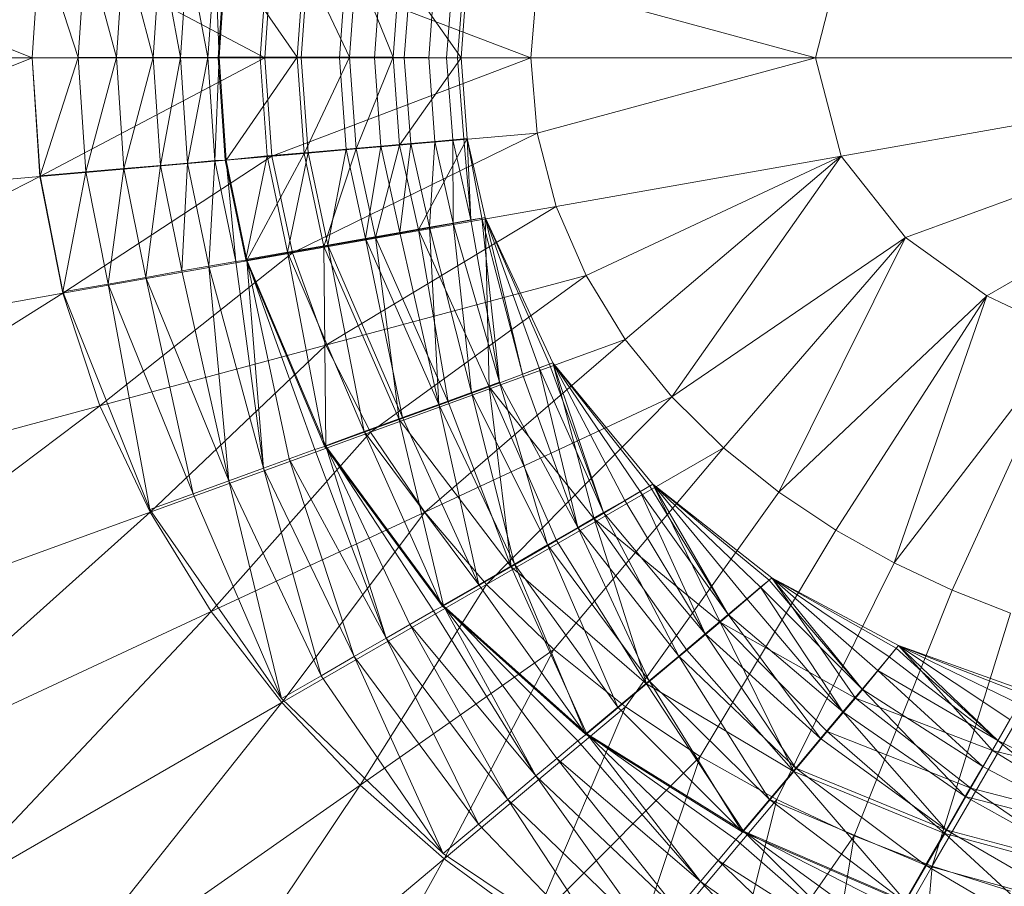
# Model space of a CAD drawing. Header units: metres. Extents: x 391.1 to 427.5, y 12.5 to 28.4.
# Tile 110 of 209: x 406.5428 to 406.6307, y 26.3786 to 26.456. Entities that reach past the tile are written whole.
import ezdxf

# ---------------------------------------------------------------- set-up
doc = ezdxf.new("R2010")
doc.units = ezdxf.units.M
doc.layers.add('A-DETL-____-MBND', color=7, linetype='Continuous', lineweight=18)

# ---------------------------------------------------------------- blocks, each defined once
blk = doc.blocks.new('Family - Inodor PA-152140-03_CLI_AIGUA_P0A')
at = {"layer": 'A-DETL-____-MBND', "color": 253, "true_color": 0xaaaaaa}
for p, q in [((0.094448, 0.199915), (0.060222, 0.213589)), ((0.095138, 0.210534), (0.094448, 0.199915)), ((0.09514, 0.210486), (0.094448, 0.199915)), ((0.115202, 0.199915), (0.095138, 0.210534)), ((0.09514, 0.210486), (0.098544, 0.19992)), ((0.09514, 0.210486), (0.098544, 0.19992)), ((0.099221, 0.210134), (0.098544, 0.19992)), ((0.099221, 0.210134), (0.098544, 0.19992)), ((0.099221, 0.210134), (0.101963, 0.19992)), ((0.099221, 0.210134), (0.101963, 0.19992)), ((0.102626, 0.209836), (0.101963, 0.19992)), ((0.102626, 0.209836), (0.101963, 0.19992)), ((0.102626, 0.209836), (0.105243, 0.19992)), ((0.102626, 0.209836), (0.105243, 0.19992)), ((0.105894, 0.20955), (0.105243, 0.19992)), ((0.105894, 0.20955), (0.105243, 0.19992)), ((0.105894, 0.20955), (0.107679, 0.19992)), ((0.105894, 0.20955), (0.107679, 0.19992)), ((0.108321, 0.209337), (0.107679, 0.19992)), ((0.108321, 0.209337), (0.107679, 0.19992)), ((0.108321, 0.209337), (0.110133, 0.199919)), ((0.108321, 0.209337), (0.110133, 0.199919)), ((0.110766, 0.209123), (0.110133, 0.199919)), ((0.110766, 0.209123), (0.110133, 0.199919)), ((0.110766, 0.209123), (0.111131, 0.199974)), ((0.110766, 0.209123), (0.111131, 0.199974)), ((0.111666, 0.209041), (0.111037, 0.199915)), ((0.111765, 0.20909), (0.111131, 0.199974)), ((0.111765, 0.20909), (0.111131, 0.199974)), ((0.111765, 0.20909), (0.118111, 0.199974)), ((0.111765, 0.20909), (0.118111, 0.199974)), ((0.115424, 0.208712), (0.114805, 0.199918)), ((0.115424, 0.208712), (0.114805, 0.199918)), ((0.11583, 0.208724), (0.115202, 0.199915)), ((0.138973, 0.199915), (0.11583, 0.208724)), ((0.118719, 0.208482), (0.118111, 0.199974)), ((0.118719, 0.208482), (0.118111, 0.199974)), ((0.11907, 0.208393), (0.118459, 0.199916)), ((0.11907, 0.208393), (0.118459, 0.199916)), ((0.118719, 0.208482), (0.122783, 0.199974)), ((0.118719, 0.208482), (0.122783, 0.199974)), ((0.166667, 0.208705), (0.164389, 0.199915)), ((0.122485, 0.208094), (0.121895, 0.199916)), ((0.122485, 0.208094), (0.121895, 0.199916)), ((0.123373, 0.208075), (0.122783, 0.199974)), ((0.123373, 0.208075), (0.122783, 0.199974)), ((0.123373, 0.208075), (0.126677, 0.199974)), ((0.123373, 0.208075), (0.126677, 0.199974)), ((0.125575, 0.207824), (0.124998, 0.199915)), ((0.125575, 0.207824), (0.124998, 0.199915)), ((0.127251, 0.207735), (0.126677, 0.199974)), ((0.127251, 0.207735), (0.126677, 0.199974)), ((0.127251, 0.207735), (0.126677, 0.199974)), ((0.127251, 0.207735), (0.132741, 0.199916)), ((0.127251, 0.207735), (0.132741, 0.199916)), ((0.128242, 0.207591), (0.127673, 0.199915)), ((0.128242, 0.207591), (0.127673, 0.199915)), ((0.130405, 0.207401), (0.129846, 0.199916)), ((0.130405, 0.207401), (0.129846, 0.199916)), ((0.131999, 0.207262), (0.131447, 0.199914)), ((0.131999, 0.207262), (0.131447, 0.199914)), ((0.132975, 0.207177), (0.132427, 0.199915)), ((0.132975, 0.207177), (0.132427, 0.199915)), ((0.132741, 0.199915), (0.133288, 0.207149)), ((0.133288, 0.207149), (0.132741, 0.199915)), ((0.132741, 0.199916), (0.133288, 0.207149)), ((0.133288, 0.207149), (0.132741, 0.199916)), ((0.139546, 0.206649), (0.138973, 0.199915)), ((0.164389, 0.199915), (0.139546, 0.206649)), ((0.094448, 0.199915), (0.059414, 0.199915)), ((0.094448, 0.199915), (0.060222, 0.186241)), ((0.098544, 0.19992), (0.094448, 0.199915)), ((0.098544, 0.19992), (0.094448, 0.199915)), ((0.115202, 0.199915), (0.094448, 0.199915)), ((0.095138, 0.189295), (0.094448, 0.199915)), ((0.09514, 0.189361), (0.094448, 0.199915)), ((0.115202, 0.199915), (0.095138, 0.189295)), ((0.098544, 0.19992), (0.09514, 0.189361)), ((0.098544, 0.19992), (0.09514, 0.189361)), ((0.101963, 0.19992), (0.098544, 0.19992)), ((0.098544, 0.19992), (0.101963, 0.19992)), ((0.098544, 0.19992), (0.099221, 0.189713)), ((0.098544, 0.19992), (0.099221, 0.189713)), ((0.101963, 0.19992), (0.099221, 0.189713)), ((0.101963, 0.19992), (0.099221, 0.189713)), ((0.105243, 0.19992), (0.101963, 0.19992)), ((0.101963, 0.19992), (0.105243, 0.19992)), ((0.101963, 0.19992), (0.102626, 0.190011)), ((0.101963, 0.19992), (0.102626, 0.190011)), ((0.105243, 0.19992), (0.102626, 0.190011)), ((0.105243, 0.19992), (0.102626, 0.190011)), ((0.107679, 0.19992), (0.105243, 0.19992)), ((0.105243, 0.19992), (0.107679, 0.19992)), ((0.105243, 0.19992), (0.105894, 0.190297)), ((0.105243, 0.19992), (0.105894, 0.190297)), ((0.107679, 0.19992), (0.105894, 0.190297)), ((0.107679, 0.19992), (0.105894, 0.190297)), ((0.110133, 0.199919), (0.107679, 0.19992)), ((0.107679, 0.19992), (0.110133, 0.199919)), ((0.107679, 0.19992), (0.108321, 0.190509)), ((0.107679, 0.19992), (0.108321, 0.190509)), ((0.110133, 0.199919), (0.108321, 0.190509)), ((0.110133, 0.199919), (0.108321, 0.190509)), ((0.111131, 0.199974), (0.110133, 0.199919)), ((0.111131, 0.199974), (0.110133, 0.199919)), ((0.110766, 0.190724), (0.110133, 0.199919)), ((0.110133, 0.199919), (0.110766, 0.190724)), ((0.111131, 0.199974), (0.110766, 0.190724)), ((0.111131, 0.199974), (0.110766, 0.190724)), ((0.111037, 0.199915), (0.114805, 0.199918)), ((0.111037, 0.199915), (0.114805, 0.199918)), ((0.111037, 0.199915), (0.111671, 0.190776)), ((0.118111, 0.199974), (0.111131, 0.199974)), ((0.118111, 0.199974), (0.111131, 0.199974)), ((0.111765, 0.190757), (0.111131, 0.199974)), ((0.111131, 0.199974), (0.111765, 0.190757)), ((0.118111, 0.199974), (0.111765, 0.190757)), ((0.118111, 0.199974), (0.111765, 0.190757)), ((0.114805, 0.199918), (0.118459, 0.199916)), ((0.114805, 0.199918), (0.118459, 0.199916)), ((0.114805, 0.199918), (0.11543, 0.191138)), ((0.114805, 0.199918), (0.11543, 0.191138)), ((0.138973, 0.199915), (0.115202, 0.199915)), ((0.11583, 0.191106), (0.115202, 0.199915)), ((0.138973, 0.199915), (0.11583, 0.191106)), ((0.122783, 0.199974), (0.118111, 0.199974)), ((0.118111, 0.199974), (0.122783, 0.199974)), ((0.118111, 0.199974), (0.118719, 0.191365)), ((0.118111, 0.199974), (0.118719, 0.191365)), ((0.118459, 0.199916), (0.121895, 0.199916)), ((0.118459, 0.199916), (0.121895, 0.199916)), ((0.118459, 0.199916), (0.119071, 0.191454)), ((0.118459, 0.199916), (0.119071, 0.191454)), ((0.122783, 0.199974), (0.118719, 0.191365)), ((0.122783, 0.199974), (0.118719, 0.191365)), ((0.121895, 0.199916), (0.124998, 0.199915)), ((0.121895, 0.199916), (0.122485, 0.191753)), ((0.121895, 0.199916), (0.124998, 0.199915)), ((0.121895, 0.199916), (0.122485, 0.191753)), ((0.126677, 0.199974), (0.122783, 0.199974)), ((0.126677, 0.199974), (0.122783, 0.199974)), ((0.123373, 0.191772), (0.122783, 0.199974)), ((0.122783, 0.199974), (0.123373, 0.191772)), ((0.126677, 0.199974), (0.123373, 0.191772)), ((0.126677, 0.199974), (0.123373, 0.191772)), ((0.124998, 0.199915), (0.127673, 0.199915)), ((0.124998, 0.199915), (0.125576, 0.192012)), ((0.124998, 0.199915), (0.127673, 0.199915)), ((0.124998, 0.199915), (0.125576, 0.192012)), ((0.126677, 0.199974), (0.127251, 0.192111)), ((0.126677, 0.199974), (0.127251, 0.192111)), ((0.132741, 0.199916), (0.126677, 0.199974)), ((0.126677, 0.199974), (0.132741, 0.199916)), ((0.126677, 0.199974), (0.127251, 0.192111)), ((0.132741, 0.199916), (0.127251, 0.192111)), ((0.132741, 0.199916), (0.127251, 0.192111)), ((0.127673, 0.199915), (0.129846, 0.199916)), ((0.127673, 0.199915), (0.129846, 0.199916)), ((0.127673, 0.199915), (0.128248, 0.19225)), ((0.127673, 0.199915), (0.128248, 0.19225)), ((0.129846, 0.199916), (0.131447, 0.199914)), ((0.129846, 0.199916), (0.130408, 0.192441)), ((0.129846, 0.199916), (0.131447, 0.199914)), ((0.129846, 0.199916), (0.130408, 0.192441)), ((0.131447, 0.199914), (0.132427, 0.199915)), ((0.131447, 0.199914), (0.132427, 0.199915)), ((0.131447, 0.199914), (0.131999, 0.192583)), ((0.131447, 0.199914), (0.131999, 0.192583)), ((0.132427, 0.199915), (0.132741, 0.199915)), ((0.132427, 0.199915), (0.132741, 0.199915)), ((0.132427, 0.199915), (0.132975, 0.192672)), ((0.132427, 0.199915), (0.132975, 0.192672)), ((0.133288, 0.192698), (0.132741, 0.199916)), ((0.132741, 0.199916), (0.133288, 0.192698)), ((0.132741, 0.199915), (0.133288, 0.192698)), ((0.132741, 0.199915), (0.133288, 0.192698)), ((0.164389, 0.199915), (0.138973, 0.199915)), ((0.139546, 0.193181), (0.138973, 0.199915)), ((0.164389, 0.199915), (0.139546, 0.193181)), ((0.216518, 0.199915), (0.164389, 0.199915)), ((0.166667, 0.191125), (0.164389, 0.199915)), ((0.216518, 0.199915), (0.166667, 0.191125)), ((0.216518, 0.199915), (0.172436, 0.18387)), ((0.216518, 0.199915), (0.17968, 0.178646)), ((0.139546, 0.193181), (0.11583, 0.191106)), ((0.139546, 0.193181), (0.117683, 0.182487)), ((0.133288, 0.192698), (0.127251, 0.192111)), ((0.133288, 0.192698), (0.127251, 0.192111)), ((0.133288, 0.192698), (0.128931, 0.184534)), ((0.133288, 0.192698), (0.128931, 0.184534)), ((0.130408, 0.192441), (0.131999, 0.192583)), ((0.131999, 0.192583), (0.130408, 0.192441)), ((0.131999, 0.192583), (0.132975, 0.192672)), ((0.132975, 0.192672), (0.131999, 0.192583)), ((0.13362, 0.18542), (0.131999, 0.192583)), ((0.131999, 0.192583), (0.132044, 0.185142)), ((0.131999, 0.192583), (0.13362, 0.18542)), ((0.131999, 0.192583), (0.132044, 0.185142)), ((0.132975, 0.192672), (0.133288, 0.192698)), ((0.133288, 0.192698), (0.132975, 0.192672)), ((0.13362, 0.18542), (0.132975, 0.192672)), ((0.132975, 0.192672), (0.13362, 0.18542)), ((0.134894, 0.185645), (0.133288, 0.192698)), ((0.133288, 0.192698), (0.13362, 0.18542)), ((0.133288, 0.192698), (0.134894, 0.185645)), ((0.133288, 0.192698), (0.134597, 0.185575)), ((0.133288, 0.192698), (0.134597, 0.185575)), ((0.133288, 0.192698), (0.13362, 0.18542)), ((0.134894, 0.185645), (0.133288, 0.192698)), ((0.133288, 0.192698), (0.134894, 0.185645)), ((0.141226, 0.186639), (0.139546, 0.193181)), ((0.123373, 0.191772), (0.118719, 0.191365)), ((0.123373, 0.191772), (0.118719, 0.191365)), ((0.119071, 0.191454), (0.122485, 0.191753)), ((0.122485, 0.191753), (0.119071, 0.191454)), ((0.123373, 0.191772), (0.120496, 0.183047)), ((0.123373, 0.191772), (0.120496, 0.183047)), ((0.122485, 0.191753), (0.120836, 0.183166)), ((0.122485, 0.191753), (0.120836, 0.183166)), ((0.122485, 0.191753), (0.125576, 0.192012)), ((0.125576, 0.192012), (0.122485, 0.191753)), ((0.124215, 0.183762), (0.122485, 0.191753)), ((0.122485, 0.191753), (0.124215, 0.183762)), ((0.127251, 0.192111), (0.123373, 0.191772)), ((0.127251, 0.192111), (0.123373, 0.191772)), ((0.125097, 0.183858), (0.123373, 0.191772)), ((0.123373, 0.191772), (0.125097, 0.183858)), ((0.125576, 0.192012), (0.124215, 0.183762)), ((0.125576, 0.192012), (0.124215, 0.183762)), ((0.127251, 0.192111), (0.125097, 0.183858)), ((0.127251, 0.192111), (0.125097, 0.183858)), ((0.125576, 0.192012), (0.128248, 0.19225)), ((0.128248, 0.19225), (0.125576, 0.192012)), ((0.127269, 0.1843), (0.125576, 0.192012)), ((0.125576, 0.192012), (0.127269, 0.1843)), ((0.127251, 0.192111), (0.128931, 0.184534)), ((0.127251, 0.192111), (0.128931, 0.184534)), ((0.128931, 0.184534), (0.127251, 0.192111)), ((0.128248, 0.19225), (0.127269, 0.1843)), ((0.128248, 0.19225), (0.127269, 0.1843)), ((0.128248, 0.19225), (0.130408, 0.192441)), ((0.130408, 0.192441), (0.128248, 0.19225)), ((0.129906, 0.184765), (0.128248, 0.19225)), ((0.128248, 0.19225), (0.129906, 0.184765)), ((0.130408, 0.192441), (0.129906, 0.184765)), ((0.130408, 0.192441), (0.129906, 0.184765)), ((0.132044, 0.185142), (0.130408, 0.192441)), ((0.130408, 0.192441), (0.132044, 0.185142)), ((0.11583, 0.191106), (0.095138, 0.189295)), ((0.11583, 0.191106), (0.097181, 0.178872)), ((0.111671, 0.190776), (0.11543, 0.191138)), ((0.11543, 0.191138), (0.111671, 0.190776)), ((0.118719, 0.191365), (0.111765, 0.190757)), ((0.118719, 0.191365), (0.111765, 0.190757)), ((0.11543, 0.191138), (0.11352, 0.181876)), ((0.11543, 0.191138), (0.11352, 0.181876)), ((0.118719, 0.191365), (0.113622, 0.181835)), ((0.118719, 0.191365), (0.113622, 0.181835)), ((0.11543, 0.191138), (0.119071, 0.191454)), ((0.119071, 0.191454), (0.11543, 0.191138)), ((0.117234, 0.182531), (0.11543, 0.191138)), ((0.11543, 0.191138), (0.117234, 0.182531)), ((0.117683, 0.182487), (0.11583, 0.191106)), ((0.119071, 0.191454), (0.117234, 0.182531)), ((0.119071, 0.191454), (0.117234, 0.182531)), ((0.120496, 0.183047), (0.118719, 0.191365)), ((0.118719, 0.191365), (0.120496, 0.183047)), ((0.120836, 0.183166), (0.119071, 0.191454)), ((0.119071, 0.191454), (0.120836, 0.183166)), ((0.166667, 0.191125), (0.141226, 0.186639)), ((0.166667, 0.191125), (0.143899, 0.180457)), ((0.166667, 0.191125), (0.147404, 0.174759)), ((0.151555, 0.169622), (0.166667, 0.191125)), ((0.172436, 0.18387), (0.166667, 0.191125)), ((0.102626, 0.190011), (0.099221, 0.189713)), ((0.102626, 0.190011), (0.099221, 0.189713)), ((0.102626, 0.190011), (0.101217, 0.179702)), ((0.102626, 0.190011), (0.101217, 0.179702)), ((0.105894, 0.190297), (0.102626, 0.190011)), ((0.105894, 0.190297), (0.102626, 0.190011)), ((0.104583, 0.180296), (0.102626, 0.190011)), ((0.102626, 0.190011), (0.104583, 0.180296)), ((0.105894, 0.190297), (0.104583, 0.180296)), ((0.105894, 0.190297), (0.104583, 0.180296)), ((0.108321, 0.190509), (0.105894, 0.190297)), ((0.108321, 0.190509), (0.105894, 0.190297)), ((0.107814, 0.180865), (0.105894, 0.190297)), ((0.105894, 0.190297), (0.107814, 0.180865)), ((0.108321, 0.190509), (0.107814, 0.180865)), ((0.108321, 0.190509), (0.107814, 0.180865)), ((0.110766, 0.190724), (0.108321, 0.190509)), ((0.110766, 0.190724), (0.108321, 0.190509)), ((0.110213, 0.181289), (0.108321, 0.190509)), ((0.108321, 0.190509), (0.110213, 0.181289)), ((0.110766, 0.190724), (0.110213, 0.181289)), ((0.110766, 0.190724), (0.110213, 0.181289)), ((0.111765, 0.190757), (0.110766, 0.190724)), ((0.111765, 0.190757), (0.110766, 0.190724)), ((0.112629, 0.181715), (0.110766, 0.190724)), ((0.110766, 0.190724), (0.112629, 0.181715)), ((0.11352, 0.181876), (0.111671, 0.190776)), ((0.113622, 0.181835), (0.111765, 0.190757)), ((0.111765, 0.190757), (0.112629, 0.181715)), ((0.111765, 0.190757), (0.113622, 0.181835)), ((0.111765, 0.190757), (0.112629, 0.181715)), ((0.095138, 0.189295), (0.060222, 0.186241)), ((0.095138, 0.189295), (0.062619, 0.172778)), ((0.097181, 0.178872), (0.095138, 0.189295)), ((0.099221, 0.189713), (0.09514, 0.189361)), ((0.099221, 0.189713), (0.09514, 0.189361)), ((0.097182, 0.178996), (0.09514, 0.189361)), ((0.099221, 0.189713), (0.097182, 0.178996)), ((0.099221, 0.189713), (0.097182, 0.178996)), ((0.101217, 0.179702), (0.099221, 0.189713)), ((0.099221, 0.189713), (0.101217, 0.179702)), ((0.141226, 0.186639), (0.117683, 0.182487)), ((0.141226, 0.186639), (0.120671, 0.174233)), ((0.143899, 0.180457), (0.141226, 0.186639)), ((0.134894, 0.185645), (0.128931, 0.184534)), ((0.134894, 0.185645), (0.128931, 0.184534)), ((0.134597, 0.185575), (0.13362, 0.18542)), ((0.134597, 0.185575), (0.13362, 0.18542)), ((0.134894, 0.185645), (0.134597, 0.185575)), ((0.134894, 0.185645), (0.134597, 0.185575)), ((0.138217, 0.17166), (0.134597, 0.185575)), ((0.134597, 0.185575), (0.136175, 0.17092)), ((0.134597, 0.185575), (0.138217, 0.17166)), ((0.134597, 0.185575), (0.136175, 0.17092)), ((0.140936, 0.172649), (0.134894, 0.185645)), ((0.134894, 0.185645), (0.138217, 0.17166)), ((0.134894, 0.185645), (0.140936, 0.172649)), ((0.134894, 0.185645), (0.140641, 0.172542)), ((0.134894, 0.185645), (0.140641, 0.172542)), ((0.134894, 0.185645), (0.139721, 0.172207)), ((0.134894, 0.185645), (0.139721, 0.172207)), ((0.134894, 0.185645), (0.138217, 0.17166)), ((0.140936, 0.172649), (0.134894, 0.185645)), ((0.134894, 0.185645), (0.135257, 0.170521)), ((0.134894, 0.185645), (0.140936, 0.172649)), ((0.134894, 0.185645), (0.135257, 0.170521)), ((0.129906, 0.184765), (0.127269, 0.1843)), ((0.129906, 0.184765), (0.127269, 0.1843)), ((0.132044, 0.185142), (0.129906, 0.184765)), ((0.132044, 0.185142), (0.129906, 0.184765)), ((0.133661, 0.170001), (0.129906, 0.184765)), ((0.129906, 0.184765), (0.130746, 0.168941)), ((0.129906, 0.184765), (0.133661, 0.170001)), ((0.129906, 0.184765), (0.130746, 0.168941)), ((0.13362, 0.18542), (0.132044, 0.185142)), ((0.13362, 0.18542), (0.132044, 0.185142)), ((0.136175, 0.17092), (0.132044, 0.185142)), ((0.132044, 0.185142), (0.133661, 0.170001)), ((0.132044, 0.185142), (0.136175, 0.17092)), ((0.132044, 0.185142), (0.133661, 0.170001)), ((0.136175, 0.17092), (0.13362, 0.18542)), ((0.13362, 0.18542), (0.136175, 0.17092)), ((0.125097, 0.183858), (0.120496, 0.183047)), ((0.125097, 0.183858), (0.120496, 0.183047)), ((0.124215, 0.183762), (0.120836, 0.183166)), ((0.124215, 0.183762), (0.120836, 0.183166)), ((0.127269, 0.1843), (0.124215, 0.183762)), ((0.127269, 0.1843), (0.124215, 0.183762)), ((0.130746, 0.168941), (0.124215, 0.183762)), ((0.124215, 0.183762), (0.127522, 0.167767)), ((0.124215, 0.183762), (0.130746, 0.168941)), ((0.124215, 0.183762), (0.127522, 0.167767)), ((0.128931, 0.184534), (0.125097, 0.183858)), ((0.128931, 0.184534), (0.125097, 0.183858)), ((0.131599, 0.169189), (0.125097, 0.183858)), ((0.125097, 0.183858), (0.127208, 0.167591)), ((0.125097, 0.183858), (0.131599, 0.169189)), ((0.125097, 0.183858), (0.127208, 0.167591)), ((0.130746, 0.168941), (0.127269, 0.1843)), ((0.127269, 0.1843), (0.130746, 0.168941)), ((0.128931, 0.184534), (0.135257, 0.170521)), ((0.128931, 0.184534), (0.131599, 0.169189)), ((0.128931, 0.184534), (0.135257, 0.170521)), ((0.128931, 0.184534), (0.131599, 0.169189)), ((0.135257, 0.170521), (0.128931, 0.184534)), ((0.172436, 0.18387), (0.151555, 0.169622)), ((0.172436, 0.18387), (0.156173, 0.165075)), ((0.1611, 0.161111), (0.172436, 0.18387)), ((0.17968, 0.178646), (0.172436, 0.18387)), ((0.120496, 0.183047), (0.113622, 0.181835)), ((0.120496, 0.183047), (0.113622, 0.181835)), ((0.120836, 0.183166), (0.117234, 0.182531)), ((0.120836, 0.183166), (0.117234, 0.182531)), ((0.127208, 0.167591), (0.120496, 0.183047)), ((0.120496, 0.183047), (0.120649, 0.165204)), ((0.120496, 0.183047), (0.127208, 0.167591)), ((0.120496, 0.183047), (0.120649, 0.165204)), ((0.127522, 0.167767), (0.120836, 0.183166)), ((0.120836, 0.183166), (0.124085, 0.166516)), ((0.120836, 0.183166), (0.127522, 0.167767)), ((0.120836, 0.183166), (0.124085, 0.166516)), ((0.117683, 0.182487), (0.097181, 0.178872)), ((0.117683, 0.182487), (0.100497, 0.168827)), ((0.117234, 0.182531), (0.11352, 0.181876)), ((0.117234, 0.182531), (0.11352, 0.181876)), ((0.124085, 0.166516), (0.117234, 0.182531)), ((0.117234, 0.182531), (0.120541, 0.165227)), ((0.117234, 0.182531), (0.124085, 0.166516)), ((0.117234, 0.182531), (0.120541, 0.165227)), ((0.120671, 0.174233), (0.117683, 0.182487)), ((0.110213, 0.181289), (0.107814, 0.180865)), ((0.110213, 0.181289), (0.107814, 0.180865)), ((0.112629, 0.181715), (0.110213, 0.181289)), ((0.112629, 0.181715), (0.110213, 0.181289)), ((0.115098, 0.163241), (0.110213, 0.181289)), ((0.110213, 0.181289), (0.112015, 0.162118)), ((0.110213, 0.181289), (0.115098, 0.163241)), ((0.110213, 0.181289), (0.112015, 0.162118)), ((0.113622, 0.181835), (0.112629, 0.181715)), ((0.113622, 0.181835), (0.112629, 0.181715)), ((0.115098, 0.163241), (0.112629, 0.181715)), ((0.112629, 0.181715), (0.115098, 0.163241)), ((0.120541, 0.165227), (0.11352, 0.181876)), ((0.120649, 0.165204), (0.113622, 0.181835)), ((0.113622, 0.181835), (0.115098, 0.163241)), ((0.113622, 0.181835), (0.120649, 0.165204)), ((0.113622, 0.181835), (0.119692, 0.164913)), ((0.113622, 0.181835), (0.119692, 0.164913)), ((0.113622, 0.181835), (0.117387, 0.164074)), ((0.113622, 0.181835), (0.117387, 0.164074)), ((0.113622, 0.181835), (0.115098, 0.163241)), ((0.104583, 0.180296), (0.101217, 0.179702)), ((0.104583, 0.180296), (0.101217, 0.179702)), ((0.107814, 0.180865), (0.104583, 0.180296)), ((0.107814, 0.180865), (0.104583, 0.180296)), ((0.112015, 0.162118), (0.104583, 0.180296)), ((0.104583, 0.180296), (0.108802, 0.160949)), ((0.104583, 0.180296), (0.112015, 0.162118)), ((0.104583, 0.180296), (0.108802, 0.160949)), ((0.112015, 0.162118), (0.107814, 0.180865)), ((0.107814, 0.180865), (0.112015, 0.162118)), ((0.143899, 0.180457), (0.120671, 0.174233)), ((0.124661, 0.166481), (0.143899, 0.180457)), ((0.147404, 0.174759), (0.143899, 0.180457)), ((0.101217, 0.179702), (0.097182, 0.178996)), ((0.101217, 0.179702), (0.097182, 0.178996)), ((0.108802, 0.160949), (0.101217, 0.179702)), ((0.101217, 0.179702), (0.104952, 0.159553)), ((0.101217, 0.179702), (0.108802, 0.160949)), ((0.101217, 0.179702), (0.104952, 0.159553)), ((0.097181, 0.178872), (0.062619, 0.172778)), ((0.097181, 0.178872), (0.066533, 0.159726)), ((0.100497, 0.168827), (0.097181, 0.178872)), ((0.104952, 0.159553), (0.097182, 0.178996)), ((0.17968, 0.178646), (0.1611, 0.161111)), ((0.17968, 0.178646), (0.166208, 0.1577)), ((0.1714, 0.154796), (0.17968, 0.178646)), ((0.186994, 0.175141), (0.17968, 0.178646)), ((0.186994, 0.175141), (0.1714, 0.154796)), ((0.186994, 0.175141), (0.176607, 0.152351)), ((0.120671, 0.174233), (0.100497, 0.168827)), ((0.120671, 0.174233), (0.104963, 0.159312)), ((0.124661, 0.166481), (0.120671, 0.174233)), ((0.147404, 0.174759), (0.124661, 0.166481)), ((0.129494, 0.159335), (0.147404, 0.174759)), ((0.151555, 0.169622), (0.147404, 0.174759)), ((0.140936, 0.172649), (0.135257, 0.170521)), ((0.140936, 0.172649), (0.135257, 0.170521)), ((0.140641, 0.172542), (0.139721, 0.172207)), ((0.140641, 0.172542), (0.139721, 0.172207)), ((0.140936, 0.172649), (0.140641, 0.172542)), ((0.140936, 0.172649), (0.140641, 0.172542)), ((0.145472, 0.159279), (0.140641, 0.172542)), ((0.140641, 0.172542), (0.145472, 0.159279)), ((0.149858, 0.161811), (0.140936, 0.172649)), ((0.140936, 0.172649), (0.145472, 0.159279)), ((0.140936, 0.172649), (0.149858, 0.161811)), ((0.140936, 0.172649), (0.149587, 0.161655)), ((0.140936, 0.172649), (0.149587, 0.161655)), ((0.140936, 0.172649), (0.148738, 0.161165)), ((0.140936, 0.172649), (0.148738, 0.161165)), ((0.140936, 0.172649), (0.147352, 0.160365)), ((0.140936, 0.172649), (0.147352, 0.160365)), ((0.140936, 0.172649), (0.145472, 0.159279)), ((0.149858, 0.161811), (0.140936, 0.172649)), ((0.140936, 0.172649), (0.144635, 0.158729)), ((0.140936, 0.172649), (0.149858, 0.161811)), ((0.140936, 0.172649), (0.144635, 0.158729)), ((0.139721, 0.172207), (0.138217, 0.17166)), ((0.139721, 0.172207), (0.138217, 0.17166)), ((0.138217, 0.17166), (0.143153, 0.15794)), ((0.143153, 0.15794), (0.138217, 0.17166)), ((0.145472, 0.159279), (0.139721, 0.172207)), ((0.139721, 0.172207), (0.143153, 0.15794)), ((0.139721, 0.172207), (0.145472, 0.159279)), ((0.139721, 0.172207), (0.143153, 0.15794)), ((0.136175, 0.17092), (0.133661, 0.170001)), ((0.136175, 0.17092), (0.133661, 0.170001)), ((0.136175, 0.17092), (0.143153, 0.15794)), ((0.136175, 0.17092), (0.140467, 0.15639)), ((0.136175, 0.17092), (0.143153, 0.15794)), ((0.136175, 0.17092), (0.140467, 0.15639)), ((0.133661, 0.170001), (0.130746, 0.168941)), ((0.133661, 0.170001), (0.130746, 0.168941)), ((0.135257, 0.170521), (0.131599, 0.169189)), ((0.135257, 0.170521), (0.131599, 0.169189)), ((0.140467, 0.15639), (0.133661, 0.170001)), ((0.133661, 0.170001), (0.137496, 0.154674)), ((0.133661, 0.170001), (0.140467, 0.15639)), ((0.133661, 0.170001), (0.137496, 0.154674)), ((0.135257, 0.170521), (0.144635, 0.158729)), ((0.135257, 0.170521), (0.137217, 0.154446)), ((0.135257, 0.170521), (0.144635, 0.158729)), ((0.135257, 0.170521), (0.141263, 0.156782)), ((0.135257, 0.170521), (0.141263, 0.156782)), ((0.135257, 0.170521), (0.137217, 0.154446)), ((0.144635, 0.158729), (0.135257, 0.170521)), ((0.100497, 0.168827), (0.066533, 0.159726)), ((0.100497, 0.168827), (0.07185, 0.14726)), ((0.104963, 0.159312), (0.100497, 0.168827)), ((0.131599, 0.169189), (0.127208, 0.167591)), ((0.131599, 0.169189), (0.127208, 0.167591)), ((0.130746, 0.168941), (0.127522, 0.167767)), ((0.130746, 0.168941), (0.127522, 0.167767)), ((0.151555, 0.169622), (0.129494, 0.159335)), ((0.137496, 0.154674), (0.130746, 0.168941)), ((0.130746, 0.168941), (0.134329, 0.152845)), ((0.130746, 0.168941), (0.137496, 0.154674)), ((0.130746, 0.168941), (0.134329, 0.152845)), ((0.137217, 0.154446), (0.131599, 0.169189)), ((0.131599, 0.169189), (0.137217, 0.154446)), ((0.135004, 0.152853), (0.151555, 0.169622)), ((0.156173, 0.165075), (0.151555, 0.169622)), ((0.127208, 0.167591), (0.120649, 0.165204)), ((0.127208, 0.167591), (0.120649, 0.165204)), ((0.127522, 0.167767), (0.124085, 0.166516)), ((0.127522, 0.167767), (0.124085, 0.166516)), ((0.137217, 0.154446), (0.127208, 0.167591)), ((0.127208, 0.167591), (0.131172, 0.150956)), ((0.127208, 0.167591), (0.137217, 0.154446)), ((0.127208, 0.167591), (0.131172, 0.150956)), ((0.134329, 0.152845), (0.127522, 0.167767)), ((0.127522, 0.167767), (0.134329, 0.152845)), ((0.124661, 0.166481), (0.104963, 0.159312)), ((0.110431, 0.150445), (0.124661, 0.166481)), ((0.124085, 0.166516), (0.120541, 0.165227)), ((0.124085, 0.166516), (0.120541, 0.165227)), ((0.134329, 0.152845), (0.124085, 0.166516)), ((0.124085, 0.166516), (0.131062, 0.15096)), ((0.124085, 0.166516), (0.134329, 0.152845)), ((0.124085, 0.166516), (0.131062, 0.15096)), ((0.129494, 0.159335), (0.124661, 0.166481)), ((0.119692, 0.164913), (0.117387, 0.164074)), ((0.119692, 0.164913), (0.117387, 0.164074)), ((0.120649, 0.165204), (0.119692, 0.164913)), ((0.120649, 0.165204), (0.119692, 0.164913)), ((0.126046, 0.148059), (0.119692, 0.164913)), ((0.119692, 0.164913), (0.126046, 0.148059)), ((0.131062, 0.15096), (0.120541, 0.165227)), ((0.131172, 0.150956), (0.120649, 0.165204)), ((0.120649, 0.165204), (0.126046, 0.148059)), ((0.120649, 0.165204), (0.131172, 0.150956)), ((0.120649, 0.165204), (0.130281, 0.150504)), ((0.120649, 0.165204), (0.130281, 0.150504)), ((0.120649, 0.165204), (0.128156, 0.149277)), ((0.120649, 0.165204), (0.128156, 0.149277)), ((0.120649, 0.165204), (0.126046, 0.148059)), ((0.156173, 0.165075), (0.135004, 0.152853)), ((0.141031, 0.147058), (0.156173, 0.165075)), ((0.1611, 0.161111), (0.156173, 0.165075)), ((0.117387, 0.164074), (0.115098, 0.163241)), ((0.117387, 0.164074), (0.115098, 0.163241)), ((0.126046, 0.148059), (0.117387, 0.164074)), ((0.117387, 0.164074), (0.123205, 0.146418)), ((0.117387, 0.164074), (0.126046, 0.148059)), ((0.117387, 0.164074), (0.123205, 0.146418)), ((0.115098, 0.163241), (0.112015, 0.162118)), ((0.115098, 0.163241), (0.112015, 0.162118)), ((0.123205, 0.146418), (0.115098, 0.163241)), ((0.115098, 0.163241), (0.120245, 0.144709)), ((0.115098, 0.163241), (0.123205, 0.146418)), ((0.115098, 0.163241), (0.120245, 0.144709)), ((0.112015, 0.162118), (0.108802, 0.160949)), ((0.112015, 0.162118), (0.108802, 0.160949)), ((0.120245, 0.144709), (0.112015, 0.162118)), ((0.112015, 0.162118), (0.116695, 0.142666)), ((0.112015, 0.162118), (0.120245, 0.144709)), ((0.112015, 0.162118), (0.116695, 0.142666)), ((0.149858, 0.161811), (0.144635, 0.158729)), ((0.149858, 0.161811), (0.144635, 0.158729)), ((0.149858, 0.161811), (0.149587, 0.161655)), ((0.149858, 0.161811), (0.149587, 0.161655)), ((0.160477, 0.153444), (0.149858, 0.161811)), ((0.149858, 0.161811), (0.156597, 0.150188)), ((0.149858, 0.161811), (0.160477, 0.153444)), ((0.149858, 0.161811), (0.160237, 0.153242)), ((0.149858, 0.161811), (0.160237, 0.153242)), ((0.149858, 0.161811), (0.159486, 0.152612)), ((0.149858, 0.161811), (0.159486, 0.152612)), ((0.149858, 0.161811), (0.158261, 0.151583)), ((0.149858, 0.161811), (0.158261, 0.151583)), ((0.149858, 0.161811), (0.156597, 0.150188)), ((0.160477, 0.153444), (0.149858, 0.161811)), ((0.149858, 0.161811), (0.155868, 0.149501)), ((0.149858, 0.161811), (0.160477, 0.153444)), ((0.149858, 0.161811), (0.155868, 0.149501)), ((0.108802, 0.160949), (0.104952, 0.159553)), ((0.108802, 0.160949), (0.104952, 0.159553)), ((0.116695, 0.142666), (0.108802, 0.160949)), ((0.108802, 0.160949), (0.116695, 0.142666)), ((0.148738, 0.161165), (0.147352, 0.160365)), ((0.148738, 0.161165), (0.147352, 0.160365)), ((0.147435, 0.141948), (0.1611, 0.161111)), ((0.149587, 0.161655), (0.148738, 0.161165)), ((0.149587, 0.161655), (0.148738, 0.161165)), ((0.156597, 0.150188), (0.148738, 0.161165)), ((0.148738, 0.161165), (0.154546, 0.148467)), ((0.148738, 0.161165), (0.156597, 0.150188)), ((0.148738, 0.161165), (0.154546, 0.148467)), ((0.156597, 0.150188), (0.149587, 0.161655)), ((0.149587, 0.161655), (0.156597, 0.150188)), ((0.166208, 0.1577), (0.1611, 0.161111)), ((0.147352, 0.160365), (0.145472, 0.159279)), ((0.147352, 0.160365), (0.145472, 0.159279)), ((0.154546, 0.148467), (0.147352, 0.160365)), ((0.147352, 0.160365), (0.154546, 0.148467)), ((0.104963, 0.159312), (0.07185, 0.14726)), ((0.078427, 0.135522), (0.104963, 0.159312)), ((0.116695, 0.142666), (0.104952, 0.159553)), ((0.110431, 0.150445), (0.104963, 0.159312)), ((0.129494, 0.159335), (0.110431, 0.150445)), ((0.116738, 0.142307), (0.129494, 0.159335)), ((0.135004, 0.152853), (0.129494, 0.159335)), ((0.145472, 0.159279), (0.143153, 0.15794)), ((0.145472, 0.159279), (0.143153, 0.15794)), ((0.154546, 0.148467), (0.145472, 0.159279)), ((0.145472, 0.159279), (0.15217, 0.146473)), ((0.145472, 0.159279), (0.154546, 0.148467)), ((0.145472, 0.159279), (0.15217, 0.146473)), ((0.144635, 0.158729), (0.141263, 0.156782)), ((0.144635, 0.158729), (0.141263, 0.156782)), ((0.155868, 0.149501), (0.144635, 0.158729)), ((0.144635, 0.158729), (0.149307, 0.143995)), ((0.144635, 0.158729), (0.155868, 0.149501)), ((0.144635, 0.158729), (0.152886, 0.146998)), ((0.144635, 0.158729), (0.152886, 0.146998)), ((0.144635, 0.158729), (0.149307, 0.143995)), ((0.155868, 0.149501), (0.144635, 0.158729)), ((0.143153, 0.15794), (0.140467, 0.15639)), ((0.143153, 0.15794), (0.140467, 0.15639)), ((0.15217, 0.146473), (0.143153, 0.15794)), ((0.143153, 0.15794), (0.149542, 0.144268)), ((0.143153, 0.15794), (0.15217, 0.146473)), ((0.143153, 0.15794), (0.149542, 0.144268)), ((0.154098, 0.137495), (0.166208, 0.1577)), ((0.1714, 0.154796), (0.166208, 0.1577)), ((0.141263, 0.156782), (0.137217, 0.154446)), ((0.141263, 0.156782), (0.137217, 0.154446)), ((0.149307, 0.143995), (0.141263, 0.156782)), ((0.141263, 0.156782), (0.149307, 0.143995)), ((0.140467, 0.15639), (0.137496, 0.154674)), ((0.140467, 0.15639), (0.137496, 0.154674)), ((0.149542, 0.144268), (0.140467, 0.15639)), ((0.140467, 0.15639), (0.14674, 0.141917)), ((0.140467, 0.15639), (0.149542, 0.144268)), ((0.140467, 0.15639), (0.14674, 0.141917)), ((0.160927, 0.133664), (0.1714, 0.154796)), ((0.176607, 0.152351), (0.1714, 0.154796)), ((0.137217, 0.154446), (0.131172, 0.150956)), ((0.137217, 0.154446), (0.131172, 0.150956)), ((0.137496, 0.154674), (0.134329, 0.152845)), ((0.137496, 0.154674), (0.134329, 0.152845)), ((0.149307, 0.143995), (0.137217, 0.154446)), ((0.137217, 0.154446), (0.14396, 0.139509)), ((0.137217, 0.154446), (0.149307, 0.143995)), ((0.137217, 0.154446), (0.14396, 0.139509)), ((0.14674, 0.141917), (0.137496, 0.154674)), ((0.137496, 0.154674), (0.143851, 0.139493)), ((0.137496, 0.154674), (0.14674, 0.141917)), ((0.137496, 0.154674), (0.143851, 0.139493)), ((0.160477, 0.153444), (0.155868, 0.149501)), ((0.160477, 0.153444), (0.155868, 0.149501)), ((0.160237, 0.153242), (0.159486, 0.152612)), ((0.160237, 0.153242), (0.159486, 0.152612)), ((0.160477, 0.153444), (0.160237, 0.153242)), ((0.160477, 0.153444), (0.160237, 0.153242)), ((0.168546, 0.143525), (0.160237, 0.153242)), ((0.160237, 0.153242), (0.168546, 0.143525)), ((0.160477, 0.153444), (0.171802, 0.147405)), ((0.160477, 0.153444), (0.168546, 0.143525)), ((0.160477, 0.153444), (0.171802, 0.147405)), ((0.160477, 0.153444), (0.1716, 0.147165)), ((0.160477, 0.153444), (0.1716, 0.147165)), ((0.160477, 0.153444), (0.17097, 0.146414)), ((0.160477, 0.153444), (0.17097, 0.146414)), ((0.160477, 0.153444), (0.169942, 0.145189)), ((0.160477, 0.153444), (0.169942, 0.145189)), ((0.160477, 0.153444), (0.168546, 0.143525)), ((0.171802, 0.147405), (0.160477, 0.153444)), ((0.160477, 0.153444), (0.167948, 0.142722)), ((0.160477, 0.153444), (0.171802, 0.147405)), ((0.160477, 0.153444), (0.167948, 0.142722)), ((0.135004, 0.152853), (0.116738, 0.142307)), ((0.123726, 0.134941), (0.135004, 0.152853)), ((0.134329, 0.152845), (0.131062, 0.15096)), ((0.134329, 0.152845), (0.131062, 0.15096)), ((0.143851, 0.139493), (0.134329, 0.152845)), ((0.134329, 0.152845), (0.143851, 0.139493)), ((0.141031, 0.147058), (0.135004, 0.152853)), ((0.159486, 0.152612), (0.158261, 0.151583)), ((0.159486, 0.152612), (0.158261, 0.151583)), ((0.168546, 0.143525), (0.159486, 0.152612)), ((0.159486, 0.152612), (0.166825, 0.141474)), ((0.159486, 0.152612), (0.168546, 0.143525)), ((0.159486, 0.152612), (0.166825, 0.141474)), ((0.167851, 0.130411), (0.176607, 0.152351)), ((0.181788, 0.150315), (0.176607, 0.152351)), ((0.158261, 0.151583), (0.156597, 0.150188)), ((0.158261, 0.151583), (0.156597, 0.150188)), ((0.166825, 0.141474), (0.158261, 0.151583)), ((0.158261, 0.151583), (0.166825, 0.141474)), ((0.110431, 0.150445), (0.078427, 0.135522)), ((0.086104, 0.12462), (0.110431, 0.150445)), ((0.116738, 0.142307), (0.110431, 0.150445)), ((0.130281, 0.150504), (0.128156, 0.149277)), ((0.130281, 0.150504), (0.128156, 0.149277)), ((0.131172, 0.150956), (0.130281, 0.150504)), ((0.131172, 0.150956), (0.130281, 0.150504)), ((0.139415, 0.135765), (0.130281, 0.150504)), ((0.130281, 0.150504), (0.139415, 0.135765)), ((0.143851, 0.139493), (0.131062, 0.15096)), ((0.14396, 0.139509), (0.131172, 0.150956)), ((0.131172, 0.150956), (0.139415, 0.135765)), ((0.131172, 0.150956), (0.14396, 0.139509)), ((0.131172, 0.150956), (0.14316, 0.138908)), ((0.131172, 0.150956), (0.14316, 0.138908)), ((0.131172, 0.150956), (0.141281, 0.137331)), ((0.131172, 0.150956), (0.141281, 0.137331)), ((0.131172, 0.150956), (0.139415, 0.135765)), ((0.155868, 0.149501), (0.152886, 0.146998)), ((0.155868, 0.149501), (0.152886, 0.146998)), ((0.156597, 0.150188), (0.154546, 0.148467)), ((0.156597, 0.150188), (0.154546, 0.148467)), ((0.155868, 0.149501), (0.167948, 0.142722)), ((0.155868, 0.149501), (0.162442, 0.136161)), ((0.155868, 0.149501), (0.167948, 0.142722)), ((0.155868, 0.149501), (0.165445, 0.13974)), ((0.155868, 0.149501), (0.165445, 0.13974)), ((0.155868, 0.149501), (0.162442, 0.136161)), ((0.167948, 0.142722), (0.155868, 0.149501)), ((0.166825, 0.141474), (0.156597, 0.150188)), ((0.156597, 0.150188), (0.164831, 0.139098)), ((0.156597, 0.150188), (0.166825, 0.141474)), ((0.156597, 0.150188), (0.164831, 0.139098)), ((0.17482, 0.127692), (0.181788, 0.150315)), ((0.128156, 0.149277), (0.126046, 0.148059)), ((0.128156, 0.149277), (0.126046, 0.148059)), ((0.139415, 0.135765), (0.128156, 0.149277)), ((0.128156, 0.149277), (0.136902, 0.133656)), ((0.128156, 0.149277), (0.139415, 0.135765)), ((0.128156, 0.149277), (0.136902, 0.133656)), ((0.186915, 0.148641), (0.17482, 0.127692)), ((0.126046, 0.148059), (0.123205, 0.146418)), ((0.126046, 0.148059), (0.123205, 0.146418)), ((0.136902, 0.133656), (0.126046, 0.148059)), ((0.126046, 0.148059), (0.134283, 0.131458)), ((0.126046, 0.148059), (0.136902, 0.133656)), ((0.126046, 0.148059), (0.134283, 0.131458)), ((0.154546, 0.148467), (0.15217, 0.146473)), ((0.154546, 0.148467), (0.15217, 0.146473)), ((0.164831, 0.139098), (0.154546, 0.148467)), ((0.154546, 0.148467), (0.162626, 0.13647)), ((0.154546, 0.148467), (0.164831, 0.139098)), ((0.154546, 0.148467), (0.162626, 0.13647)), ((0.141031, 0.147058), (0.123726, 0.134941)), ((0.131243, 0.128361), (0.141031, 0.147058)), ((0.147435, 0.141948), (0.141031, 0.147058)), ((0.152886, 0.146998), (0.149307, 0.143995)), ((0.152886, 0.146998), (0.149307, 0.143995)), ((0.162442, 0.136161), (0.152886, 0.146998)), ((0.152886, 0.146998), (0.162442, 0.136161)), ((0.171802, 0.147405), (0.167948, 0.142722)), ((0.171802, 0.147405), (0.167948, 0.142722)), ((0.1716, 0.147165), (0.17097, 0.146414)), ((0.1716, 0.147165), (0.17097, 0.146414)), ((0.171802, 0.147405), (0.1716, 0.147165)), ((0.171802, 0.147405), (0.1716, 0.147165)), ((0.180657, 0.138934), (0.1716, 0.147165)), ((0.1716, 0.147165), (0.180657, 0.138934)), ((0.171802, 0.147405), (0.18319, 0.14332)), ((0.171802, 0.147405), (0.180657, 0.138934)), ((0.171802, 0.147405), (0.18319, 0.14332)), ((0.171802, 0.147405), (0.183033, 0.143049)), ((0.171802, 0.147405), (0.183033, 0.143049)), ((0.171802, 0.147405), (0.182543, 0.1422)), ((0.171802, 0.147405), (0.182543, 0.1422)), ((0.171802, 0.147405), (0.181743, 0.140814)), ((0.171802, 0.147405), (0.181743, 0.140814)), ((0.171802, 0.147405), (0.180657, 0.138934)), ((0.18319, 0.14332), (0.171802, 0.147405)), ((0.171802, 0.147405), (0.18319, 0.14332)), ((0.171802, 0.147405), (0.180207, 0.138039)), ((0.171802, 0.147405), (0.180207, 0.138039)), ((0.123205, 0.146418), (0.120245, 0.144709)), ((0.123205, 0.146418), (0.120245, 0.144709)), ((0.134283, 0.131458), (0.123205, 0.146418)), ((0.123205, 0.146418), (0.131142, 0.12883)), ((0.123205, 0.146418), (0.134283, 0.131458)), ((0.123205, 0.146418), (0.131142, 0.12883)), ((0.15217, 0.146473), (0.149542, 0.144268)), ((0.15217, 0.146473), (0.149542, 0.144268)), ((0.162626, 0.13647), (0.15217, 0.146473)), ((0.15217, 0.146473), (0.160275, 0.133668)), ((0.15217, 0.146473), (0.162626, 0.13647)), ((0.15217, 0.146473), (0.160275, 0.133668)), ((0.17097, 0.146414), (0.169942, 0.145189)), ((0.17097, 0.146414), (0.169942, 0.145189)), ((0.180657, 0.138934), (0.17097, 0.146414)), ((0.17097, 0.146414), (0.180657, 0.138934)), ((0.169942, 0.145189), (0.168546, 0.143525)), ((0.169942, 0.145189), (0.168546, 0.143525)), ((0.180657, 0.138934), (0.169942, 0.145189)), ((0.169942, 0.145189), (0.179318, 0.136615)), ((0.169942, 0.145189), (0.180657, 0.138934)), ((0.169942, 0.145189), (0.179318, 0.136615)), ((0.120245, 0.144709), (0.116695, 0.142666)), ((0.120245, 0.144709), (0.116695, 0.142666)), ((0.131142, 0.12883), (0.120245, 0.144709)), ((0.120245, 0.144709), (0.131142, 0.12883)), ((0.149542, 0.144268), (0.14674, 0.141917)), ((0.149542, 0.144268), (0.14674, 0.141917)), ((0.160275, 0.133668), (0.149542, 0.144268)), ((0.149542, 0.144268), (0.15785, 0.130779)), ((0.149542, 0.144268), (0.160275, 0.133668)), ((0.149542, 0.144268), (0.15785, 0.130779)), ((0.149307, 0.143995), (0.14396, 0.139509)), ((0.149307, 0.143995), (0.14396, 0.139509)), ((0.162442, 0.136161), (0.149307, 0.143995)), ((0.149307, 0.143995), (0.157955, 0.130814)), ((0.149307, 0.143995), (0.162442, 0.136161)), ((0.149307, 0.143995), (0.157955, 0.130814)), ((0.168546, 0.143525), (0.166825, 0.141474)), ((0.168546, 0.143525), (0.166825, 0.141474)), ((0.179318, 0.136615), (0.168546, 0.143525)), ((0.168546, 0.143525), (0.177768, 0.133929)), ((0.168546, 0.143525), (0.179318, 0.136615)), ((0.168546, 0.143525), (0.177768, 0.133929)), ((0.18319, 0.14332), (0.180207, 0.138039)), ((0.18319, 0.14332), (0.180207, 0.138039)), ((0.131142, 0.12883), (0.116695, 0.142666)), ((0.167948, 0.142722), (0.165445, 0.13974)), ((0.167948, 0.142722), (0.165445, 0.13974)), ((0.180207, 0.138039), (0.167948, 0.142722)), ((0.167948, 0.142722), (0.178261, 0.134668)), ((0.167948, 0.142722), (0.180207, 0.138039)), ((0.167948, 0.142722), (0.178261, 0.134668)), ((0.180207, 0.138039), (0.167948, 0.142722)), ((0.116738, 0.142307), (0.086104, 0.12462)), ((0.094716, 0.114628), (0.116738, 0.142307)), ((0.123726, 0.134941), (0.116738, 0.142307)), ((0.147435, 0.141948), (0.131243, 0.128361)), ((0.139161, 0.122558), (0.147435, 0.141948)), ((0.14674, 0.141917), (0.143851, 0.139493)), ((0.14674, 0.141917), (0.143851, 0.139493)), ((0.15785, 0.130779), (0.14674, 0.141917)), ((0.14674, 0.141917), (0.15785, 0.130779)), ((0.154098, 0.137495), (0.147435, 0.141948)), ((0.166825, 0.141474), (0.164831, 0.139098)), ((0.166825, 0.141474), (0.164831, 0.139098)), ((0.177768, 0.133929), (0.166825, 0.141474)), ((0.166825, 0.141474), (0.176052, 0.130958)), ((0.166825, 0.141474), (0.177768, 0.133929)), ((0.166825, 0.141474), (0.176052, 0.130958)), ((0.181743, 0.140814), (0.180657, 0.138934)), ((0.181743, 0.140814), (0.180657, 0.138934)), ((0.14396, 0.139509), (0.14316, 0.138908)), ((0.14396, 0.139509), (0.14316, 0.138908)), ((0.15785, 0.130779), (0.143851, 0.139493)), ((0.157955, 0.130814), (0.14396, 0.139509)), ((0.14396, 0.139509), (0.154129, 0.126338)), ((0.14396, 0.139509), (0.157955, 0.130814)), ((0.14396, 0.139509), (0.157272, 0.130084)), ((0.14396, 0.139509), (0.157272, 0.130084)), ((0.14396, 0.139509), (0.155695, 0.128204)), ((0.14396, 0.139509), (0.155695, 0.128204)), ((0.14396, 0.139509), (0.154129, 0.126338)), ((0.165445, 0.13974), (0.162442, 0.136161)), ((0.165445, 0.13974), (0.162442, 0.136161)), ((0.164831, 0.139098), (0.162626, 0.13647)), ((0.164831, 0.139098), (0.162626, 0.13647)), ((0.176052, 0.130958), (0.164831, 0.139098)), ((0.164831, 0.139098), (0.176052, 0.130958)), ((0.178261, 0.134668), (0.165445, 0.13974)), ((0.165445, 0.13974), (0.175925, 0.130622)), ((0.165445, 0.13974), (0.178261, 0.134668)), ((0.165445, 0.13974), (0.175925, 0.130622)), ((0.180657, 0.138934), (0.179318, 0.136615)), ((0.180657, 0.138934), (0.179318, 0.136615)), ((0.191689, 0.133489), (0.180657, 0.138934)), ((0.180657, 0.138934), (0.190628, 0.130574)), ((0.180657, 0.138934), (0.191689, 0.133489)), ((0.180657, 0.138934), (0.190628, 0.130574)), ((0.14316, 0.138908), (0.141281, 0.137331)), ((0.14316, 0.138908), (0.141281, 0.137331)), ((0.154129, 0.126338), (0.14316, 0.138908)), ((0.14316, 0.138908), (0.154129, 0.126338)), ((0.180207, 0.138039), (0.178261, 0.134668)), ((0.180207, 0.138039), (0.178261, 0.134668)), ((0.192317, 0.135045), (0.180207, 0.138039)), ((0.180207, 0.138039), (0.192317, 0.135045)), ((0.180207, 0.138039), (0.190986, 0.131387)), ((0.180207, 0.138039), (0.190986, 0.131387)), ((0.192317, 0.135045), (0.180207, 0.138039)), ((0.154098, 0.137495), (0.139161, 0.122558)), ((0.141281, 0.137331), (0.139415, 0.135765)), ((0.141281, 0.137331), (0.139415, 0.135765)), ((0.154129, 0.126338), (0.141281, 0.137331)), ((0.141281, 0.137331), (0.152021, 0.123825)), ((0.141281, 0.137331), (0.154129, 0.126338)), ((0.141281, 0.137331), (0.152021, 0.123825)), ((0.147369, 0.117506), (0.154098, 0.137495)), ((0.160927, 0.133664), (0.154098, 0.137495)), ((0.162626, 0.13647), (0.160275, 0.133668)), ((0.162626, 0.13647), (0.160275, 0.133668)), ((0.176052, 0.130958), (0.162626, 0.13647)), ((0.162626, 0.13647), (0.174224, 0.127791)), ((0.162626, 0.13647), (0.176052, 0.130958)), ((0.162626, 0.13647), (0.174224, 0.127791)), ((0.179318, 0.136615), (0.177768, 0.133929)), ((0.179318, 0.136615), (0.177768, 0.133929)), ((0.190628, 0.130574), (0.179318, 0.136615)), ((0.179318, 0.136615), (0.190628, 0.130574)), ((0.139415, 0.135765), (0.136902, 0.133656)), ((0.139415, 0.135765), (0.136902, 0.133656)), ((0.152021, 0.123825), (0.139415, 0.135765)), ((0.139415, 0.135765), (0.149823, 0.121205)), ((0.139415, 0.135765), (0.152021, 0.123825)), ((0.139415, 0.135765), (0.149823, 0.121205)), ((0.162442, 0.136161), (0.157955, 0.130814)), ((0.162442, 0.136161), (0.157955, 0.130814)), ((0.175925, 0.130622), (0.162442, 0.136161)), ((0.162442, 0.136161), (0.172435, 0.124577)), ((0.162442, 0.136161), (0.175925, 0.130622)), ((0.162442, 0.136161), (0.172435, 0.124577)), ((0.123726, 0.134941), (0.094716, 0.114628)), ((0.104101, 0.105586), (0.123726, 0.134941)), ((0.131243, 0.128361), (0.123726, 0.134941)), ((0.178261, 0.134668), (0.175925, 0.130622)), ((0.178261, 0.134668), (0.175925, 0.130622)), ((0.190986, 0.131387), (0.178261, 0.134668)), ((0.178261, 0.134668), (0.190986, 0.131387)), ((0.178261, 0.134668), (0.189388, 0.126997)), ((0.178261, 0.134668), (0.189388, 0.126997)), ((0.136902, 0.133656), (0.134283, 0.131458)), ((0.136902, 0.133656), (0.134283, 0.131458)), ((0.149823, 0.121205), (0.136902, 0.133656)), ((0.136902, 0.133656), (0.147186, 0.118071)), ((0.136902, 0.133656), (0.149823, 0.121205)), ((0.136902, 0.133656), (0.147186, 0.118071)), ((0.160927, 0.133664), (0.147369, 0.117506)), ((0.15578, 0.113172), (0.160927, 0.133664)), ((0.160275, 0.133668), (0.15785, 0.130779)), ((0.160275, 0.133668), (0.15785, 0.130779)), ((0.174224, 0.127791), (0.160275, 0.133668)), ((0.160275, 0.133668), (0.172337, 0.124524)), ((0.160275, 0.133668), (0.174224, 0.127791)), ((0.160275, 0.133668), (0.172337, 0.124524)), ((0.167851, 0.130411), (0.160927, 0.133664)), ((0.177768, 0.133929), (0.176052, 0.130958)), ((0.177768, 0.133929), (0.176052, 0.130958)), ((0.190628, 0.130574), (0.177768, 0.133929)), ((0.177768, 0.133929), (0.189455, 0.12735)), ((0.177768, 0.133929), (0.190628, 0.130574)), ((0.177768, 0.133929), (0.189455, 0.12735)), ((0.134283, 0.131458), (0.131142, 0.12883)), ((0.134283, 0.131458), (0.131142, 0.12883)), ((0.147186, 0.118071), (0.134283, 0.131458)), ((0.134283, 0.131458), (0.147186, 0.118071)), ((0.167851, 0.130411), (0.15578, 0.113172)), ((0.157955, 0.130814), (0.157272, 0.130084)), ((0.157955, 0.130814), (0.157272, 0.130084)), ((0.172337, 0.124524), (0.15785, 0.130779)), ((0.172435, 0.124577), (0.157955, 0.130814)), ((0.157955, 0.130814), (0.169444, 0.119504)), ((0.157955, 0.130814), (0.172435, 0.124577)), ((0.157955, 0.130814), (0.171889, 0.123739)), ((0.157955, 0.130814), (0.171889, 0.123739)), ((0.157955, 0.130814), (0.170662, 0.121614)), ((0.157955, 0.130814), (0.170662, 0.121614)), ((0.157955, 0.130814), (0.169444, 0.119504)), ((0.164326, 0.109516), (0.167851, 0.130411)), ((0.17482, 0.127692), (0.167851, 0.130411)), ((0.175925, 0.130622), (0.172435, 0.124577)), ((0.175925, 0.130622), (0.172435, 0.124577)), ((0.176052, 0.130958), (0.174224, 0.127791)), ((0.176052, 0.130958), (0.174224, 0.127791)), ((0.189388, 0.126997), (0.175925, 0.130622)), ((0.175925, 0.130622), (0.189388, 0.126997)), ((0.175925, 0.130622), (0.187, 0.120438)), ((0.175925, 0.130622), (0.187, 0.120438)), ((0.189455, 0.12735), (0.176052, 0.130958)), ((0.176052, 0.130958), (0.188204, 0.123913)), ((0.176052, 0.130958), (0.189455, 0.12735)), ((0.176052, 0.130958), (0.188204, 0.123913)), ((0.157272, 0.130084), (0.155695, 0.128204)), ((0.157272, 0.130084), (0.155695, 0.128204)), ((0.169444, 0.119504), (0.157272, 0.130084)), ((0.157272, 0.130084), (0.169444, 0.119504)), ((0.147186, 0.118071), (0.131142, 0.12883)), ((0.131243, 0.128361), (0.104101, 0.105586)), ((0.114113, 0.09751), (0.131243, 0.128361)), ((0.139161, 0.122558), (0.131243, 0.128361)), ((0.155695, 0.128204), (0.154129, 0.126338)), ((0.155695, 0.128204), (0.154129, 0.126338)), ((0.169444, 0.119504), (0.155695, 0.128204)), ((0.155695, 0.128204), (0.167804, 0.116663)), ((0.155695, 0.128204), (0.169444, 0.119504)), ((0.155695, 0.128204), (0.167804, 0.116663)), ((0.17482, 0.127692), (0.164326, 0.109516)), ((0.174224, 0.127791), (0.172337, 0.124524)), ((0.174224, 0.127791), (0.172337, 0.124524)), ((0.172957, 0.106499), (0.17482, 0.127692)), ((0.188204, 0.123913), (0.174224, 0.127791)), ((0.174224, 0.127791), (0.186914, 0.120369)), ((0.174224, 0.127791), (0.188204, 0.123913)), ((0.174224, 0.127791), (0.186914, 0.120369)), ((0.181802, 0.125466), (0.17482, 0.127692)), ((0.154129, 0.126338), (0.152021, 0.123825)), ((0.154129, 0.126338), (0.152021, 0.123825)), ((0.167804, 0.116663), (0.154129, 0.126338)), ((0.154129, 0.126338), (0.166095, 0.113702)), ((0.154129, 0.126338), (0.167804, 0.116663)), ((0.154129, 0.126338), (0.166095, 0.113702))]:
    blk.add_line(p, q, dxfattribs=at)
blk = doc.blocks.new('LONDR55-XX_ZZ-ARQ-CAA-M3D-Londres55_ifc-1-03_CLI_AIGUA_P0A')
at = {"layer": 'A-DETL-____-MBND', "color": 253, "lineweight": 18, "true_color": 0xaaaaaa}
blk.add_blockref('Family - Inodor PA-152140-03_CLI_AIGUA_P0A', (406.449462, 26.252735), dxfattribs=at)

msp = doc.modelspace()

# ---------------------------------------------------------------- block references
at = {"lineweight": 5}
msp.add_blockref('LONDR55-XX_ZZ-ARQ-CAA-M3D-Londres55_ifc-1-03_CLI_AIGUA_P0A', (0, 0), dxfattribs=at)

doc.saveas('drawing.dxf')
